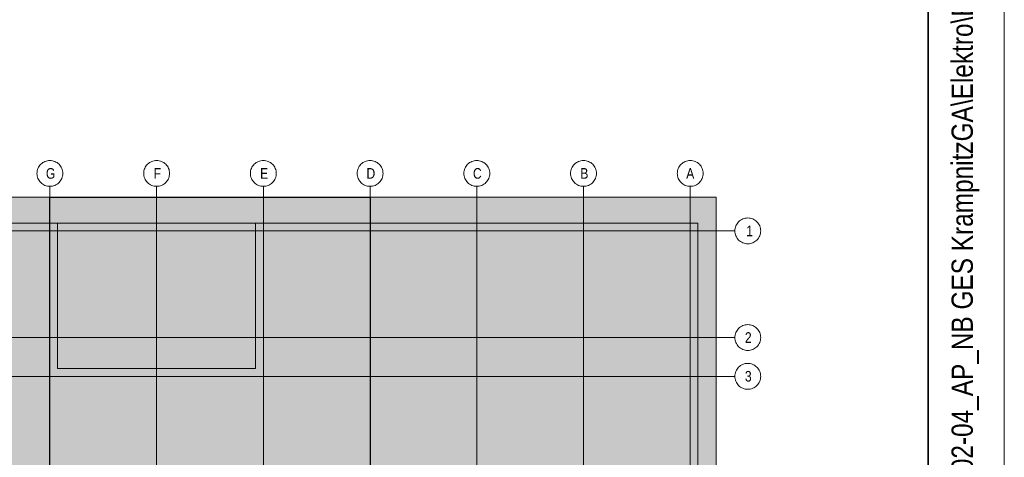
# Model space of a CAD drawing. Extents: x -620 to 300, y 62 to 1112.
# Tile 146 of 226: x 236 to 300, y 263 to 291. Entities that reach past the tile are written whole.
import ezdxf
from ezdxf.lldxf.tags import DXFTag

# ---------------------------------------------------------------- set-up
doc = ezdxf.new("R2010")
doc.units = 0
doc.layers.get('0').update_dxf_attribs({"lineweight": 13})
for name, color, linetype, lineweight in [('iwb_Plankopf Linie', 7, 'Continuous', 13), ('iwb_Plankopf Rahmen', 7, 'Continuous', 35), ('iwb_Plankopf Text', 7, 'Continuous', 18), ('PK_LP', 7, 'Continuous', 9), ('PK_LP_Achsen', 7, 'STRICHPUNKT2', 5)]:
    doc.layers.add(name, color=color, linetype=linetype, lineweight=lineweight)
doc.layers.add('PK_LP_T02', color=7, linetype='Continuous', lineweight=9, true_color=0xff6600)
doc.layers.add('PK_LP_T02_Rest', color=9, linetype='Continuous', lineweight=9, true_color=0x808080)
doc.styles.get("Standard").update_dxf_attribs({"font": 'ARIALN.TTF'})
tags = doc.linetypes.add('grob', pattern=[14, 3, -8, 3]).pattern_tags.tags
tags[8:9] = [DXFTag(74, 4), DXFTag(75, 0), DXFTag(340, '0'), DXFTag(46, 0.0), DXFTag(50, 0.0), DXFTag(44, 0.0), DXFTag(45, 0.0)]
tags[6:7] = [DXFTag(74, 4), DXFTag(75, 0), DXFTag(340, '0'), DXFTag(46, 0.0), DXFTag(50, 0.0), DXFTag(44, 0.0), DXFTag(45, 0.0)]
tags[4:5] = [DXFTag(74, 4), DXFTag(75, 0), DXFTag(340, '0'), DXFTag(46, 0.0), DXFTag(50, 0.0), DXFTag(44, 0.0), DXFTag(45, 0.0)]
tags = doc.linetypes.add('STRICHPUNKT2', pattern=[12.7, 6.35, -3.175, 0, -3.175]).pattern_tags.tags
tags[10:11] = [DXFTag(74, 4), DXFTag(75, 0), DXFTag(340, '0'), DXFTag(46, 0.0), DXFTag(50, 0.0), DXFTag(44, 0.0), DXFTag(45, 0.0)]
tags[8:9] = [DXFTag(74, 4), DXFTag(75, 0), DXFTag(340, '0'), DXFTag(46, 0.0), DXFTag(50, 0.0), DXFTag(44, 0.0), DXFTag(45, 0.0)]
tags[6:7] = [DXFTag(74, 4), DXFTag(75, 0), DXFTag(340, '0'), DXFTag(46, 0.0), DXFTag(50, 0.0), DXFTag(44, 0.0), DXFTag(45, 0.0)]
tags[4:5] = [DXFTag(74, 4), DXFTag(75, 0), DXFTag(340, '0'), DXFTag(46, 0.0), DXFTag(50, 0.0), DXFTag(44, 0.0), DXFTag(45, 0.0)]

# ---------------------------------------------------------------- blocks, each defined once
blk = doc.blocks.new('Blockreferenz-A06CPVS6L0')
at = {"color": 0, "linetype": 'ByBlock', "lineweight": -2, "ltscale": 0.13}
blk.add_solid([(237.643, 240.014), (237.643, 279.685), (258.68, 240.014), (258.68, 279.685)], dxfattribs=at)
at = {"layer": 'PK_LP', "linetype": 'grob', "lineweight": 5, "ltscale": 0.13}
for p, q in [((216.605, 279.685), (237.643, 279.685)), ((237.643, 279.685), (237.643, 240.014)), ((258.68, 279.685), (281.418, 279.685)), ((258.68, 240.014), (258.68, 279.685)), ((281.418, 279.685), (281.418, 240.014))]:
    blk.add_line(p, q, dxfattribs=at)
at = {"layer": 'PK_LP', "linetype": 'grob', "lineweight": 30, "ltscale": 0.3}
for p, q in [((237.643, 279.685), (258.68, 279.685)), ((237.643, 240.014), (237.643, 279.685)), ((258.68, 279.685), (258.68, 240.014))]:
    blk.add_line(p, q, dxfattribs=at)
at = {"layer": 'PK_LP', "linetype": 'ByBlock', "lineweight": -2, "ltscale": 0.13}
for p, q in [((237.643, 240.014), (237.643, 279.685)), ((258.68, 240.014), (258.68, 279.685))]:
    blk.add_line(p, q, dxfattribs=at)
at = {"layer": 'PK_LP', "linetype": 'ByBlock', "lineweight": 13, "ltscale": 0.13}
for p, q in [((209.085, 277.985), (238.15, 277.985)), ((238.15, 277.985), (251.16, 277.985)), ((238.15, 268.423), (238.15, 277.985)), ((238.15, 277.985), (238.15, 268.423)), ((251.16, 277.985), (251.16, 268.423)), ((251.16, 268.423), (251.16, 277.985)), ((251.16, 277.985), (280.225, 277.985)), ((280.225, 277.985), (280.225, 260.395)), ((251.16, 268.423), (238.15, 268.423)), ((238.15, 268.423), (251.16, 268.423))]:
    blk.add_line(p, q, dxfattribs=at)
at = {"layer": 'PK_LP_Achsen', "linetype": 'ByBlock', "ltscale": 0.13}
for p, q in [((237.317, 282.043), (237.396, 282.071)), ((237.396, 282.071), (237.477, 282.091)), ((237.477, 282.091), (237.559, 282.103)), ((237.559, 282.103), (237.643, 282.108)), ((237.643, 282.108), (237.726, 282.103)), ((237.726, 282.103), (237.809, 282.091)), ((237.809, 282.091), (237.889, 282.071)), ((237.889, 282.071), (237.968, 282.043)), ((244.33, 282.043), (244.408, 282.071)), ((244.408, 282.071), (244.489, 282.091)), ((244.489, 282.091), (244.572, 282.103)), ((244.572, 282.103), (244.655, 282.108)), ((244.655, 282.108), (244.739, 282.103)), ((244.739, 282.103), (244.821, 282.091)), ((244.821, 282.091), (244.902, 282.071)), ((244.902, 282.071), (244.98, 282.043)), ((251.342, 282.043), (251.421, 282.071)), ((251.421, 282.071), (251.502, 282.091)), ((251.502, 282.091), (251.584, 282.103)), ((251.584, 282.103), (251.668, 282.108)), ((251.668, 282.108), (251.751, 282.103)), ((251.751, 282.103), (251.834, 282.091)), ((251.834, 282.091), (251.914, 282.071)), ((251.914, 282.071), (251.993, 282.043)), ((258.355, 282.043), (258.433, 282.071)), ((258.433, 282.071), (258.514, 282.091)), ((258.514, 282.091), (258.597, 282.103)), ((258.597, 282.103), (258.68, 282.108)), ((258.68, 282.108), (258.764, 282.103)), ((258.764, 282.103), (258.846, 282.091)), ((258.846, 282.091), (258.927, 282.071)), ((258.927, 282.071), (259.005, 282.043)), ((265.367, 282.043), (265.446, 282.071)), ((265.446, 282.071), (265.527, 282.091)), ((265.527, 282.091), (265.609, 282.103)), ((265.609, 282.103), (265.693, 282.108)), ((265.693, 282.108), (265.776, 282.103)), ((265.776, 282.103), (265.859, 282.091)), ((265.859, 282.091), (265.939, 282.071)), ((265.939, 282.071), (266.018, 282.043)), ((272.38, 282.043), (272.458, 282.071)), ((272.458, 282.071), (272.539, 282.091)), ((272.539, 282.091), (272.622, 282.103)), ((272.622, 282.103), (272.705, 282.108)), ((272.705, 282.108), (272.789, 282.103)), ((272.789, 282.103), (272.871, 282.091)), ((272.871, 282.091), (272.952, 282.071)), ((272.952, 282.071), (273.03, 282.043)), ((279.392, 282.043), (279.471, 282.071)), ((279.471, 282.071), (279.552, 282.091)), ((279.552, 282.091), (279.634, 282.103)), ((279.634, 282.103), (279.718, 282.108)), ((279.718, 282.108), (279.801, 282.103)), ((279.801, 282.103), (279.884, 282.091)), ((279.884, 282.091), (279.964, 282.071)), ((279.964, 282.071), (280.043, 282.043)), ((236.797, 281.341), (236.809, 281.423)), ((236.809, 281.423), (236.829, 281.504)), ((236.829, 281.504), (236.857, 281.583)), ((236.857, 281.583), (236.893, 281.658)), ((236.893, 281.658), (236.936, 281.73)), ((236.936, 281.73), (236.986, 281.797)), ((236.986, 281.797), (237.042, 281.859)), ((237.042, 281.859), (237.103, 281.915)), ((237.103, 281.915), (237.17, 281.964)), ((237.17, 281.964), (237.242, 282.007)), ((237.242, 282.007), (237.317, 282.043)), ((237.968, 282.043), (238.043, 282.007)), ((238.043, 282.007), (238.115, 281.964)), ((238.115, 281.964), (238.182, 281.915)), ((238.182, 281.915), (238.244, 281.859)), ((238.244, 281.859), (238.3, 281.797)), ((238.3, 281.797), (238.349, 281.73)), ((238.349, 281.73), (238.392, 281.658)), ((238.392, 281.658), (238.428, 281.583)), ((238.428, 281.583), (238.456, 281.504)), ((238.456, 281.504), (238.476, 281.423)), ((238.476, 281.423), (238.489, 281.341)), ((243.809, 281.341), (243.822, 281.423)), ((243.822, 281.423), (243.842, 281.504)), ((243.842, 281.504), (243.87, 281.583)), ((243.87, 281.583), (243.906, 281.658)), ((243.906, 281.658), (243.948, 281.73)), ((243.948, 281.73), (243.998, 281.797)), ((243.998, 281.797), (244.054, 281.859)), ((244.054, 281.859), (244.116, 281.915)), ((244.116, 281.915), (244.183, 281.964)), ((244.183, 281.964), (244.255, 282.007)), ((244.255, 282.007), (244.33, 282.043)), ((244.98, 282.043), (245.056, 282.007)), ((245.056, 282.007), (245.127, 281.964)), ((245.127, 281.964), (245.194, 281.915)), ((245.194, 281.915), (245.256, 281.859)), ((245.256, 281.859), (245.312, 281.797)), ((245.312, 281.797), (245.362, 281.73)), ((245.362, 281.73), (245.405, 281.658)), ((245.405, 281.658), (245.44, 281.583)), ((245.44, 281.583), (245.469, 281.504)), ((245.469, 281.504), (245.489, 281.423)), ((245.489, 281.423), (245.501, 281.341)), ((250.822, 281.341), (250.834, 281.423)), ((250.834, 281.423), (250.854, 281.504)), ((250.854, 281.504), (250.882, 281.583)), ((250.882, 281.583), (250.918, 281.658)), ((250.918, 281.658), (250.961, 281.73)), ((250.961, 281.73), (251.011, 281.797)), ((251.011, 281.797), (251.067, 281.859)), ((251.067, 281.859), (251.128, 281.915)), ((251.128, 281.915), (251.195, 281.964)), ((251.195, 281.964), (251.267, 282.007)), ((251.267, 282.007), (251.342, 282.043)), ((251.993, 282.043), (252.068, 282.007)), ((252.068, 282.007), (252.14, 281.964)), ((252.14, 281.964), (252.207, 281.915)), ((252.207, 281.915), (252.269, 281.859)), ((252.269, 281.859), (252.325, 281.797)), ((252.325, 281.797), (252.374, 281.73)), ((252.374, 281.73), (252.417, 281.658)), ((252.417, 281.658), (252.453, 281.583)), ((252.453, 281.583), (252.481, 281.504)), ((252.481, 281.504), (252.501, 281.423)), ((252.501, 281.423), (252.514, 281.341)), ((257.834, 281.341), (257.847, 281.423)), ((257.847, 281.423), (257.867, 281.504)), ((257.867, 281.504), (257.895, 281.583)), ((257.895, 281.583), (257.931, 281.658)), ((257.931, 281.658), (257.973, 281.73)), ((257.973, 281.73), (258.023, 281.797)), ((258.023, 281.797), (258.079, 281.859)), ((258.079, 281.859), (258.141, 281.915)), ((258.141, 281.915), (258.208, 281.964)), ((258.208, 281.964), (258.28, 282.007)), ((258.28, 282.007), (258.355, 282.043)), ((259.005, 282.043), (259.081, 282.007)), ((259.081, 282.007), (259.152, 281.964)), ((259.152, 281.964), (259.219, 281.915)), ((259.219, 281.915), (259.281, 281.859)), ((259.281, 281.859), (259.337, 281.797)), ((259.337, 281.797), (259.387, 281.73)), ((259.387, 281.73), (259.43, 281.658)), ((259.43, 281.658), (259.465, 281.583)), ((259.465, 281.583), (259.494, 281.504)), ((259.494, 281.504), (259.514, 281.423)), ((259.514, 281.423), (259.526, 281.341)), ((264.847, 281.341), (264.859, 281.423)), ((264.859, 281.423), (264.879, 281.504)), ((264.879, 281.504), (264.907, 281.583)), ((264.907, 281.583), (264.943, 281.658)), ((264.943, 281.658), (264.986, 281.73)), ((264.986, 281.73), (265.036, 281.797)), ((265.036, 281.797), (265.092, 281.859)), ((265.092, 281.859), (265.153, 281.915)), ((265.153, 281.915), (265.22, 281.964)), ((265.22, 281.964), (265.292, 282.007)), ((265.292, 282.007), (265.367, 282.043)), ((266.018, 282.043), (266.093, 282.007)), ((266.093, 282.007), (266.165, 281.964)), ((266.165, 281.964), (266.232, 281.915)), ((266.232, 281.915), (266.294, 281.859)), ((266.294, 281.859), (266.35, 281.797)), ((266.35, 281.797), (266.399, 281.73)), ((266.399, 281.73), (266.442, 281.658)), ((266.442, 281.658), (266.478, 281.583)), ((266.478, 281.583), (266.506, 281.504)), ((266.506, 281.504), (266.526, 281.423)), ((266.526, 281.423), (266.539, 281.341)), ((271.859, 281.341), (271.872, 281.423)), ((271.872, 281.423), (271.892, 281.504)), ((271.892, 281.504), (271.92, 281.583)), ((271.92, 281.583), (271.956, 281.658)), ((271.956, 281.658), (271.998, 281.73)), ((271.998, 281.73), (272.048, 281.797)), ((272.048, 281.797), (272.104, 281.859)), ((272.104, 281.859), (272.166, 281.915)), ((272.166, 281.915), (272.233, 281.964)), ((272.233, 281.964), (272.305, 282.007)), ((272.305, 282.007), (272.38, 282.043)), ((273.03, 282.043), (273.106, 282.007)), ((273.106, 282.007), (273.177, 281.964)), ((273.177, 281.964), (273.244, 281.915)), ((273.244, 281.915), (273.306, 281.859)), ((273.306, 281.859), (273.362, 281.797)), ((273.362, 281.797), (273.412, 281.73)), ((273.412, 281.73), (273.455, 281.658)), ((273.455, 281.658), (273.49, 281.583)), ((273.49, 281.583), (273.519, 281.504)), ((273.519, 281.504), (273.539, 281.423)), ((273.539, 281.423), (273.551, 281.341)), ((278.872, 281.341), (278.884, 281.423)), ((278.884, 281.423), (278.904, 281.504)), ((278.904, 281.504), (278.932, 281.583)), ((278.932, 281.583), (278.968, 281.658)), ((278.968, 281.658), (279.011, 281.73)), ((279.011, 281.73), (279.061, 281.797)), ((279.061, 281.797), (279.117, 281.859)), ((279.117, 281.859), (279.178, 281.915)), ((279.178, 281.915), (279.245, 281.964)), ((279.245, 281.964), (279.317, 282.007)), ((279.317, 282.007), (279.392, 282.043)), ((280.043, 282.043), (280.118, 282.007)), ((280.118, 282.007), (280.19, 281.964)), ((280.19, 281.964), (280.257, 281.915)), ((280.257, 281.915), (280.319, 281.859)), ((280.319, 281.859), (280.375, 281.797)), ((280.375, 281.797), (280.424, 281.73)), ((280.424, 281.73), (280.467, 281.658)), ((280.467, 281.658), (280.503, 281.583)), ((280.503, 281.583), (280.531, 281.504)), ((280.531, 281.504), (280.551, 281.423)), ((280.551, 281.423), (280.564, 281.341)), ((236.793, 281.258), (236.797, 281.341)), ((236.797, 281.174), (236.793, 281.258)), ((236.809, 281.092), (236.797, 281.174)), ((236.829, 281.011), (236.809, 281.092)), ((236.857, 280.932), (236.829, 281.011)), ((236.893, 280.857), (236.857, 280.932)), ((236.936, 280.785), (236.893, 280.857)), ((236.986, 280.718), (236.936, 280.785)), ((238.349, 280.785), (238.3, 280.718)), ((238.392, 280.857), (238.349, 280.785)), ((238.428, 280.932), (238.392, 280.857)), ((238.456, 281.011), (238.428, 280.932)), ((238.476, 281.092), (238.456, 281.011)), ((238.489, 281.174), (238.476, 281.092)), ((238.489, 281.341), (238.493, 281.258)), ((238.493, 281.258), (238.489, 281.174)), ((243.805, 281.258), (243.809, 281.341)), ((243.809, 281.174), (243.805, 281.258)), ((243.822, 281.092), (243.809, 281.174)), ((243.842, 281.011), (243.822, 281.092)), ((243.87, 280.932), (243.842, 281.011)), ((243.906, 280.857), (243.87, 280.932)), ((243.948, 280.785), (243.906, 280.857)), ((243.998, 280.718), (243.948, 280.785)), ((245.362, 280.785), (245.312, 280.718)), ((245.405, 280.857), (245.362, 280.785)), ((245.44, 280.932), (245.405, 280.857)), ((245.469, 281.011), (245.44, 280.932)), ((245.489, 281.092), (245.469, 281.011)), ((245.501, 281.174), (245.489, 281.092)), ((245.501, 281.341), (245.505, 281.258)), ((245.505, 281.258), (245.501, 281.174)), ((250.818, 281.258), (250.822, 281.341)), ((250.822, 281.174), (250.818, 281.258)), ((250.834, 281.092), (250.822, 281.174)), ((250.854, 281.011), (250.834, 281.092)), ((250.882, 280.932), (250.854, 281.011)), ((250.918, 280.857), (250.882, 280.932)), ((250.961, 280.785), (250.918, 280.857)), ((251.011, 280.718), (250.961, 280.785)), ((252.374, 280.785), (252.325, 280.718)), ((252.417, 280.857), (252.374, 280.785)), ((252.453, 280.932), (252.417, 280.857)), ((252.481, 281.011), (252.453, 280.932)), ((252.501, 281.092), (252.481, 281.011)), ((252.514, 281.174), (252.501, 281.092)), ((252.514, 281.341), (252.518, 281.258)), ((252.518, 281.258), (252.514, 281.174)), ((257.83, 281.258), (257.834, 281.341)), ((257.834, 281.174), (257.83, 281.258)), ((257.847, 281.092), (257.834, 281.174)), ((257.867, 281.011), (257.847, 281.092)), ((257.895, 280.932), (257.867, 281.011)), ((257.931, 280.857), (257.895, 280.932)), ((257.973, 280.785), (257.931, 280.857)), ((258.023, 280.718), (257.973, 280.785)), ((259.387, 280.785), (259.337, 280.718)), ((259.43, 280.857), (259.387, 280.785)), ((259.465, 280.932), (259.43, 280.857)), ((259.494, 281.011), (259.465, 280.932)), ((259.514, 281.092), (259.494, 281.011)), ((259.526, 281.174), (259.514, 281.092)), ((259.526, 281.341), (259.53, 281.258)), ((259.53, 281.258), (259.526, 281.174)), ((264.843, 281.258), (264.847, 281.341)), ((264.847, 281.174), (264.843, 281.258)), ((264.859, 281.092), (264.847, 281.174)), ((264.879, 281.011), (264.859, 281.092)), ((264.907, 280.932), (264.879, 281.011)), ((264.943, 280.857), (264.907, 280.932)), ((264.986, 280.785), (264.943, 280.857)), ((265.036, 280.718), (264.986, 280.785)), ((266.399, 280.785), (266.35, 280.718)), ((266.442, 280.857), (266.399, 280.785)), ((266.478, 280.932), (266.442, 280.857)), ((266.506, 281.011), (266.478, 280.932)), ((266.526, 281.092), (266.506, 281.011)), ((266.539, 281.174), (266.526, 281.092)), ((266.539, 281.341), (266.543, 281.258)), ((266.543, 281.258), (266.539, 281.174)), ((271.855, 281.258), (271.859, 281.341)), ((271.859, 281.174), (271.855, 281.258)), ((271.872, 281.092), (271.859, 281.174)), ((271.892, 281.011), (271.872, 281.092)), ((271.92, 280.932), (271.892, 281.011)), ((271.956, 280.857), (271.92, 280.932)), ((271.998, 280.785), (271.956, 280.857)), ((272.048, 280.718), (271.998, 280.785)), ((273.412, 280.785), (273.362, 280.718)), ((273.455, 280.857), (273.412, 280.785)), ((273.49, 280.932), (273.455, 280.857)), ((273.519, 281.011), (273.49, 280.932)), ((273.539, 281.092), (273.519, 281.011)), ((273.551, 281.174), (273.539, 281.092)), ((273.551, 281.341), (273.555, 281.258)), ((273.555, 281.258), (273.551, 281.174)), ((278.868, 281.258), (278.872, 281.341)), ((278.872, 281.174), (278.868, 281.258)), ((278.884, 281.092), (278.872, 281.174)), ((278.904, 281.011), (278.884, 281.092)), ((278.932, 280.932), (278.904, 281.011)), ((278.968, 280.857), (278.932, 280.932)), ((279.011, 280.785), (278.968, 280.857)), ((279.061, 280.718), (279.011, 280.785)), ((280.424, 280.785), (280.375, 280.718)), ((280.467, 280.857), (280.424, 280.785)), ((280.503, 280.932), (280.467, 280.857)), ((280.531, 281.011), (280.503, 280.932)), ((280.551, 281.092), (280.531, 281.011)), ((280.564, 281.174), (280.551, 281.092)), ((280.564, 281.341), (280.568, 281.258)), ((280.568, 281.258), (280.564, 281.174)), ((237.042, 280.656), (236.986, 280.718)), ((237.103, 280.6), (237.042, 280.656)), ((237.17, 280.551), (237.103, 280.6)), ((237.242, 280.508), (237.17, 280.551)), ((237.317, 280.472), (237.242, 280.508)), ((237.396, 280.444), (237.317, 280.472)), ((237.477, 280.424), (237.396, 280.444)), ((237.559, 280.412), (237.477, 280.424)), ((237.643, 280.408), (237.559, 280.412)), ((237.726, 280.412), (237.643, 280.408)), ((237.809, 280.424), (237.726, 280.412)), ((237.889, 280.444), (237.809, 280.424)), ((237.968, 280.472), (237.889, 280.444)), ((238.043, 280.508), (237.968, 280.472)), ((238.115, 280.551), (238.043, 280.508)), ((238.182, 280.6), (238.115, 280.551)), ((238.244, 280.656), (238.182, 280.6)), ((238.3, 280.718), (238.244, 280.656)), ((244.054, 280.656), (243.998, 280.718)), ((244.116, 280.6), (244.054, 280.656)), ((244.183, 280.551), (244.116, 280.6)), ((244.255, 280.508), (244.183, 280.551)), ((244.33, 280.472), (244.255, 280.508)), ((244.408, 280.444), (244.33, 280.472)), ((244.489, 280.424), (244.408, 280.444)), ((244.572, 280.412), (244.489, 280.424)), ((244.655, 280.408), (244.572, 280.412)), ((244.739, 280.412), (244.655, 280.408)), ((244.821, 280.424), (244.739, 280.412)), ((244.902, 280.444), (244.821, 280.424)), ((244.98, 280.472), (244.902, 280.444)), ((245.056, 280.508), (244.98, 280.472)), ((245.127, 280.551), (245.056, 280.508)), ((245.194, 280.6), (245.127, 280.551)), ((245.256, 280.656), (245.194, 280.6)), ((245.312, 280.718), (245.256, 280.656)), ((251.067, 280.656), (251.011, 280.718)), ((251.128, 280.6), (251.067, 280.656)), ((251.195, 280.551), (251.128, 280.6)), ((251.267, 280.508), (251.195, 280.551)), ((251.342, 280.472), (251.267, 280.508)), ((251.421, 280.444), (251.342, 280.472)), ((251.502, 280.424), (251.421, 280.444)), ((251.584, 280.412), (251.502, 280.424)), ((251.668, 280.408), (251.584, 280.412)), ((251.751, 280.412), (251.668, 280.408)), ((251.834, 280.424), (251.751, 280.412)), ((251.914, 280.444), (251.834, 280.424)), ((251.993, 280.472), (251.914, 280.444)), ((252.068, 280.508), (251.993, 280.472)), ((252.14, 280.551), (252.068, 280.508)), ((252.207, 280.6), (252.14, 280.551)), ((252.269, 280.656), (252.207, 280.6)), ((252.325, 280.718), (252.269, 280.656)), ((258.079, 280.656), (258.023, 280.718)), ((258.141, 280.6), (258.079, 280.656)), ((258.208, 280.551), (258.141, 280.6)), ((258.28, 280.508), (258.208, 280.551)), ((258.355, 280.472), (258.28, 280.508)), ((258.433, 280.444), (258.355, 280.472)), ((258.514, 280.424), (258.433, 280.444)), ((258.597, 280.412), (258.514, 280.424)), ((258.68, 280.408), (258.597, 280.412)), ((258.764, 280.412), (258.68, 280.408)), ((258.846, 280.424), (258.764, 280.412)), ((258.927, 280.444), (258.846, 280.424)), ((259.005, 280.472), (258.927, 280.444)), ((259.081, 280.508), (259.005, 280.472)), ((259.152, 280.551), (259.081, 280.508)), ((259.219, 280.6), (259.152, 280.551)), ((259.281, 280.656), (259.219, 280.6)), ((259.337, 280.718), (259.281, 280.656)), ((265.092, 280.656), (265.036, 280.718)), ((265.153, 280.6), (265.092, 280.656)), ((265.22, 280.551), (265.153, 280.6)), ((265.292, 280.508), (265.22, 280.551)), ((265.367, 280.472), (265.292, 280.508)), ((265.446, 280.444), (265.367, 280.472)), ((265.527, 280.424), (265.446, 280.444)), ((265.609, 280.412), (265.527, 280.424)), ((265.693, 280.408), (265.609, 280.412)), ((265.776, 280.412), (265.693, 280.408)), ((265.859, 280.424), (265.776, 280.412)), ((265.939, 280.444), (265.859, 280.424)), ((266.018, 280.472), (265.939, 280.444)), ((266.093, 280.508), (266.018, 280.472)), ((266.165, 280.551), (266.093, 280.508)), ((266.232, 280.6), (266.165, 280.551)), ((266.294, 280.656), (266.232, 280.6)), ((266.35, 280.718), (266.294, 280.656)), ((272.104, 280.656), (272.048, 280.718)), ((272.166, 280.6), (272.104, 280.656)), ((272.233, 280.551), (272.166, 280.6)), ((272.305, 280.508), (272.233, 280.551)), ((272.38, 280.472), (272.305, 280.508)), ((272.458, 280.444), (272.38, 280.472)), ((272.539, 280.424), (272.458, 280.444)), ((272.622, 280.412), (272.539, 280.424)), ((272.705, 280.408), (272.622, 280.412)), ((272.789, 280.412), (272.705, 280.408)), ((272.871, 280.424), (272.789, 280.412)), ((272.952, 280.444), (272.871, 280.424)), ((273.03, 280.472), (272.952, 280.444)), ((273.106, 280.508), (273.03, 280.472)), ((273.177, 280.551), (273.106, 280.508)), ((273.244, 280.6), (273.177, 280.551)), ((273.306, 280.656), (273.244, 280.6)), ((273.362, 280.718), (273.306, 280.656)), ((279.117, 280.656), (279.061, 280.718)), ((279.178, 280.6), (279.117, 280.656)), ((279.245, 280.551), (279.178, 280.6)), ((279.317, 280.508), (279.245, 280.551)), ((279.392, 280.472), (279.317, 280.508)), ((279.471, 280.444), (279.392, 280.472)), ((279.552, 280.424), (279.471, 280.444)), ((279.634, 280.412), (279.552, 280.424)), ((279.718, 280.408), (279.634, 280.412)), ((279.801, 280.412), (279.718, 280.408)), ((279.884, 280.424), (279.801, 280.412)), ((279.964, 280.444), (279.884, 280.424)), ((280.043, 280.472), (279.964, 280.444)), ((280.118, 280.508), (280.043, 280.472)), ((280.19, 280.551), (280.118, 280.508)), ((280.257, 280.6), (280.19, 280.551)), ((280.319, 280.656), (280.257, 280.6)), ((280.375, 280.718), (280.319, 280.656)), ((283.025, 278.184), (283.097, 278.227)), ((283.097, 278.227), (283.172, 278.263)), ((283.172, 278.263), (283.251, 278.291)), ((283.251, 278.291), (283.332, 278.311)), ((283.332, 278.311), (283.414, 278.323)), ((283.414, 278.323), (283.498, 278.328)), ((283.498, 278.328), (283.581, 278.323)), ((283.581, 278.323), (283.663, 278.311)), ((283.663, 278.311), (283.744, 278.291)), ((283.744, 278.291), (283.823, 278.263)), ((283.823, 278.263), (283.898, 278.227)), ((283.898, 278.227), (283.97, 278.184)), ((282.648, 277.478), (282.652, 277.561)), ((282.652, 277.561), (282.664, 277.643)), ((282.664, 277.643), (282.684, 277.724)), ((282.684, 277.724), (282.712, 277.803)), ((282.712, 277.803), (282.748, 277.878)), ((282.748, 277.878), (282.791, 277.95)), ((282.791, 277.95), (282.841, 278.017)), ((282.841, 278.017), (282.897, 278.079)), ((282.897, 278.079), (282.958, 278.135)), ((282.958, 278.135), (283.025, 278.184)), ((283.97, 278.184), (284.037, 278.135)), ((284.037, 278.135), (284.099, 278.079)), ((284.099, 278.079), (284.155, 278.017)), ((284.155, 278.017), (284.204, 277.95)), ((284.204, 277.95), (284.247, 277.878)), ((284.247, 277.878), (284.283, 277.803)), ((284.283, 277.803), (284.311, 277.724)), ((284.311, 277.724), (284.331, 277.643)), ((284.331, 277.643), (284.344, 277.561)), ((284.344, 277.561), (284.348, 277.478)), ((282.652, 277.394), (282.648, 277.478)), ((282.664, 277.312), (282.652, 277.394)), ((282.684, 277.231), (282.664, 277.312)), ((282.712, 277.152), (282.684, 277.231)), ((282.748, 277.077), (282.712, 277.152)), ((282.791, 277.005), (282.748, 277.077)), ((282.841, 276.938), (282.791, 277.005)), ((282.897, 276.877), (282.841, 276.938)), ((284.155, 276.938), (284.099, 276.877)), ((284.204, 277.005), (284.155, 276.938)), ((284.247, 277.077), (284.204, 277.005)), ((284.283, 277.152), (284.247, 277.077)), ((284.311, 277.231), (284.283, 277.152)), ((284.331, 277.312), (284.311, 277.231)), ((284.344, 277.394), (284.331, 277.312)), ((284.348, 277.478), (284.344, 277.394)), ((282.958, 276.82), (282.897, 276.877)), ((283.025, 276.771), (282.958, 276.82)), ((283.097, 276.728), (283.025, 276.771)), ((283.172, 276.692), (283.097, 276.728)), ((283.251, 276.664), (283.172, 276.692)), ((283.332, 276.644), (283.251, 276.664)), ((283.414, 276.632), (283.332, 276.644)), ((283.498, 276.628), (283.414, 276.632)), ((283.581, 276.632), (283.498, 276.628)), ((283.663, 276.644), (283.581, 276.632)), ((283.744, 276.664), (283.663, 276.644)), ((283.823, 276.692), (283.744, 276.664)), ((283.898, 276.728), (283.823, 276.692)), ((283.97, 276.771), (283.898, 276.728)), ((284.037, 276.82), (283.97, 276.771)), ((284.099, 276.877), (284.037, 276.82)), ((282.897, 271.066), (282.958, 271.122)), ((282.958, 271.122), (283.025, 271.172)), ((283.025, 271.172), (283.097, 271.215)), ((283.097, 271.215), (283.172, 271.25)), ((283.172, 271.25), (283.251, 271.278)), ((283.251, 271.278), (283.332, 271.299)), ((283.332, 271.299), (283.414, 271.311)), ((283.414, 271.311), (283.498, 271.315)), ((283.498, 271.315), (283.581, 271.311)), ((283.581, 271.311), (283.663, 271.299)), ((283.663, 271.299), (283.744, 271.278)), ((283.744, 271.278), (283.823, 271.25)), ((283.823, 271.25), (283.898, 271.215)), ((283.898, 271.215), (283.97, 271.172)), ((283.97, 271.172), (284.037, 271.122)), ((284.037, 271.122), (284.099, 271.066)), ((282.648, 270.465), (282.652, 270.548)), ((282.652, 270.382), (282.648, 270.465)), ((282.652, 270.548), (282.664, 270.631)), ((282.664, 270.631), (282.684, 270.712)), ((282.684, 270.712), (282.712, 270.79)), ((282.712, 270.79), (282.748, 270.866)), ((282.748, 270.866), (282.791, 270.937)), ((282.791, 270.937), (282.841, 271.004)), ((282.841, 271.004), (282.897, 271.066)), ((284.099, 271.066), (284.155, 271.004)), ((284.155, 271.004), (284.204, 270.937)), ((284.204, 270.937), (284.247, 270.866)), ((284.247, 270.866), (284.283, 270.79)), ((284.283, 270.79), (284.311, 270.712)), ((284.311, 270.712), (284.331, 270.631)), ((284.331, 270.631), (284.344, 270.548)), ((284.344, 270.548), (284.348, 270.465)), ((284.348, 270.465), (284.344, 270.382)), ((282.664, 270.299), (282.652, 270.382)), ((282.684, 270.218), (282.664, 270.299)), ((282.712, 270.14), (282.684, 270.218)), ((282.748, 270.064), (282.712, 270.14)), ((282.791, 269.993), (282.748, 270.064)), ((282.841, 269.926), (282.791, 269.993)), ((282.897, 269.864), (282.841, 269.926)), ((282.958, 269.808), (282.897, 269.864)), ((283.025, 269.758), (282.958, 269.808)), ((284.037, 269.808), (283.97, 269.758)), ((284.099, 269.864), (284.037, 269.808)), ((284.155, 269.926), (284.099, 269.864)), ((284.204, 269.993), (284.155, 269.926)), ((284.247, 270.064), (284.204, 269.993)), ((284.283, 270.14), (284.247, 270.064)), ((284.311, 270.218), (284.283, 270.14)), ((284.331, 270.299), (284.311, 270.218)), ((284.344, 270.382), (284.331, 270.299)), ((283.097, 269.715), (283.025, 269.758)), ((283.172, 269.68), (283.097, 269.715)), ((283.251, 269.652), (283.172, 269.68)), ((283.332, 269.631), (283.251, 269.652)), ((283.414, 269.619), (283.332, 269.631)), ((283.498, 269.615), (283.414, 269.619)), ((283.581, 269.619), (283.498, 269.615)), ((283.663, 269.631), (283.581, 269.619)), ((283.744, 269.652), (283.663, 269.631)), ((283.823, 269.68), (283.744, 269.652)), ((283.898, 269.715), (283.823, 269.68)), ((283.97, 269.758), (283.898, 269.715)), ((282.841, 268.454), (282.897, 268.516)), ((282.897, 268.516), (282.958, 268.572)), ((282.958, 268.572), (283.025, 268.622)), ((283.025, 268.622), (283.097, 268.665)), ((283.097, 268.665), (283.172, 268.7)), ((283.172, 268.7), (283.251, 268.728)), ((283.251, 268.728), (283.332, 268.749)), ((283.332, 268.749), (283.414, 268.761)), ((283.414, 268.761), (283.498, 268.765)), ((283.498, 268.765), (283.581, 268.761)), ((283.581, 268.761), (283.663, 268.749)), ((283.663, 268.749), (283.744, 268.728)), ((283.744, 268.728), (283.823, 268.7)), ((283.823, 268.7), (283.898, 268.665)), ((283.898, 268.665), (283.97, 268.622)), ((283.97, 268.622), (284.037, 268.572)), ((284.037, 268.572), (284.099, 268.516)), ((284.099, 268.516), (284.155, 268.454)), ((282.648, 267.915), (282.652, 267.998)), ((282.652, 267.832), (282.648, 267.915)), ((282.652, 267.998), (282.664, 268.081)), ((282.664, 268.081), (282.684, 268.162)), ((282.684, 268.162), (282.712, 268.24)), ((282.712, 268.24), (282.748, 268.316)), ((282.748, 268.316), (282.791, 268.387)), ((282.791, 268.387), (282.841, 268.454)), ((284.155, 268.454), (284.204, 268.387)), ((284.204, 268.387), (284.247, 268.316)), ((284.247, 268.316), (284.283, 268.24)), ((284.283, 268.24), (284.311, 268.162)), ((284.311, 268.162), (284.331, 268.081)), ((284.331, 268.081), (284.344, 267.998)), ((284.344, 267.998), (284.348, 267.915)), ((284.348, 267.915), (284.344, 267.832)), ((282.664, 267.749), (282.652, 267.832)), ((282.684, 267.668), (282.664, 267.749)), ((282.712, 267.59), (282.684, 267.668)), ((282.748, 267.514), (282.712, 267.59)), ((282.791, 267.443), (282.748, 267.514)), ((282.841, 267.376), (282.791, 267.443)), ((282.897, 267.314), (282.841, 267.376)), ((282.958, 267.258), (282.897, 267.314)), ((283.025, 267.208), (282.958, 267.258)), ((283.097, 267.165), (283.025, 267.208)), ((283.97, 267.208), (283.898, 267.165)), ((284.037, 267.258), (283.97, 267.208)), ((284.099, 267.314), (284.037, 267.258)), ((284.155, 267.376), (284.099, 267.314)), ((284.204, 267.443), (284.155, 267.376)), ((284.247, 267.514), (284.204, 267.443)), ((284.283, 267.59), (284.247, 267.514)), ((284.311, 267.668), (284.283, 267.59)), ((284.331, 267.749), (284.311, 267.668)), ((284.344, 267.832), (284.331, 267.749)), ((283.172, 267.13), (283.097, 267.165)), ((283.251, 267.102), (283.172, 267.13)), ((283.332, 267.081), (283.251, 267.102)), ((283.414, 267.069), (283.332, 267.081)), ((283.498, 267.065), (283.414, 267.069)), ((283.581, 267.069), (283.498, 267.065)), ((283.663, 267.081), (283.581, 267.069)), ((283.744, 267.102), (283.663, 267.081)), ((283.823, 267.13), (283.744, 267.102)), ((283.898, 267.165), (283.823, 267.13))]:
    blk.add_line(p, q, dxfattribs=at)
at = {"layer": 'PK_LP_Achsen', "linetype": 'STRICHPUNKT2', "ltscale": 0.13}
for p, q in [((237.643, 280.408), (237.643, 239.291)), ((244.655, 280.408), (244.655, 239.291)), ((251.668, 280.408), (251.668, 239.291)), ((258.68, 280.408), (258.68, 239.291)), ((265.693, 280.408), (265.693, 239.291)), ((272.705, 280.408), (272.705, 239.291)), ((279.718, 280.408), (279.718, 239.291)), ((128.038, 277.478), (282.648, 277.478)), ((128.038, 270.465), (282.648, 270.465)), ((128.038, 267.915), (282.648, 267.915))]:
    blk.add_line(p, q, dxfattribs=at)
at = {"layer": 'PK_LP_T02_Rest', "linetype": 'ByBlock', "lineweight": -2, "ltscale": 0.13}
for points in [[(216.605, 240.014), (216.605, 279.685), (237.643, 240.014), (237.643, 279.685)], [(258.68, 240.014), (258.68, 279.685), (281.418, 240.014), (281.418, 279.685)]]:
    blk.add_solid(points, dxfattribs=at)
at = {"layer": 'PK_LP_Achsen', "linetype": 'ByBlock', "ltscale": 0.13, "char_height": 0.69538, "attachment_point": 1}
for s, insert in [('{\\fArial Narrow;G}', (237.379, 281.605)), ('{\\fArial Narrow;F}', (244.463, 281.605)), ('{\\fArial Narrow;E}', (251.455, 281.605)), ('{\\fArial Narrow;D}', (258.445, 281.605)), ('{\\fArial Narrow;C}', (265.441, 281.605)), ('{\\fArial Narrow;B}', (272.49, 281.605)), ('{\\fArial Narrow;A}', (279.451, 281.605)), ('{\\fArial Narrow;1}', (283.393, 277.824)), ('{\\fArial Narrow;2}', (283.308, 270.812)), ('{\\fArial Narrow;3}', (283.311, 268.268))]:
    blk.add_mtext(s, dxfattribs=dict(at, insert=insert))

msp = doc.modelspace()

# ---------------------------------------------------------------- linework, layer by layer
at = {"layer": 'iwb_Plankopf Linie', "ltscale": 0.13}
msp.add_line((295.353, 67.433), (295.353, 359.433), dxfattribs=at)
at = {"layer": 'iwb_Plankopf Rahmen', "ltscale": 0.35}
msp.add_line((295.353, 359.433), (295.353, 67.433), dxfattribs=at)
at = {"layer": 'iwb_Plankopf Rahmen', "color": 8, "lineweight": 13, "ltscale": 0.13, "true_color": 0x808080}
msp.add_lwpolyline([(300.353, 62.433), (-619.647, 62.433), (-619.647, 1112.433), (300.353, 1112.433), (300.353, 62.433)], close=True, dxfattribs=at)
at = {"layer": 'iwb_Plankopf Rahmen', "ltscale": 0.35}
msp.add_lwpolyline([(-599.647, 67.433), (-599.647, 1107.433), (295.353, 1107.433), (295.353, 67.433), (-599.647, 67.433)], close=True, dxfattribs=at)

# ---------------------------------------------------------------- block references
at = {"layer": 'PK_LP_T02', "ltscale": 0.13}
msp.add_blockref('Blockreferenz-A06CPVS6L0', (0, 0), dxfattribs=at)

# ---------------------------------------------------------------- texts
at = {"layer": 'iwb_Plankopf Text', "ltscale": 0.18, "insert": (296.886, 74.512), "char_height": 1.4, "attachment_point": 1, "rotation": 90, "line_spacing_factor": 1.002}
msp.add_mtext('{\\fArial Narrow;\\\\srvnovamd01\\Nova_MD\\TGA\\60202 Pro Potsdam\\04 NB GES Krampnitz\\09 NOVA\\60202-04_AP_NB GES Krampnitz\\TGA\\Elektro\\ELT_Grundrisse\\E_2OG_BEL-Terrassen.n4m009KRA_BEL_5_GR_02_002_P_A}', dxfattribs=at)

doc.saveas('drawing.dxf')
